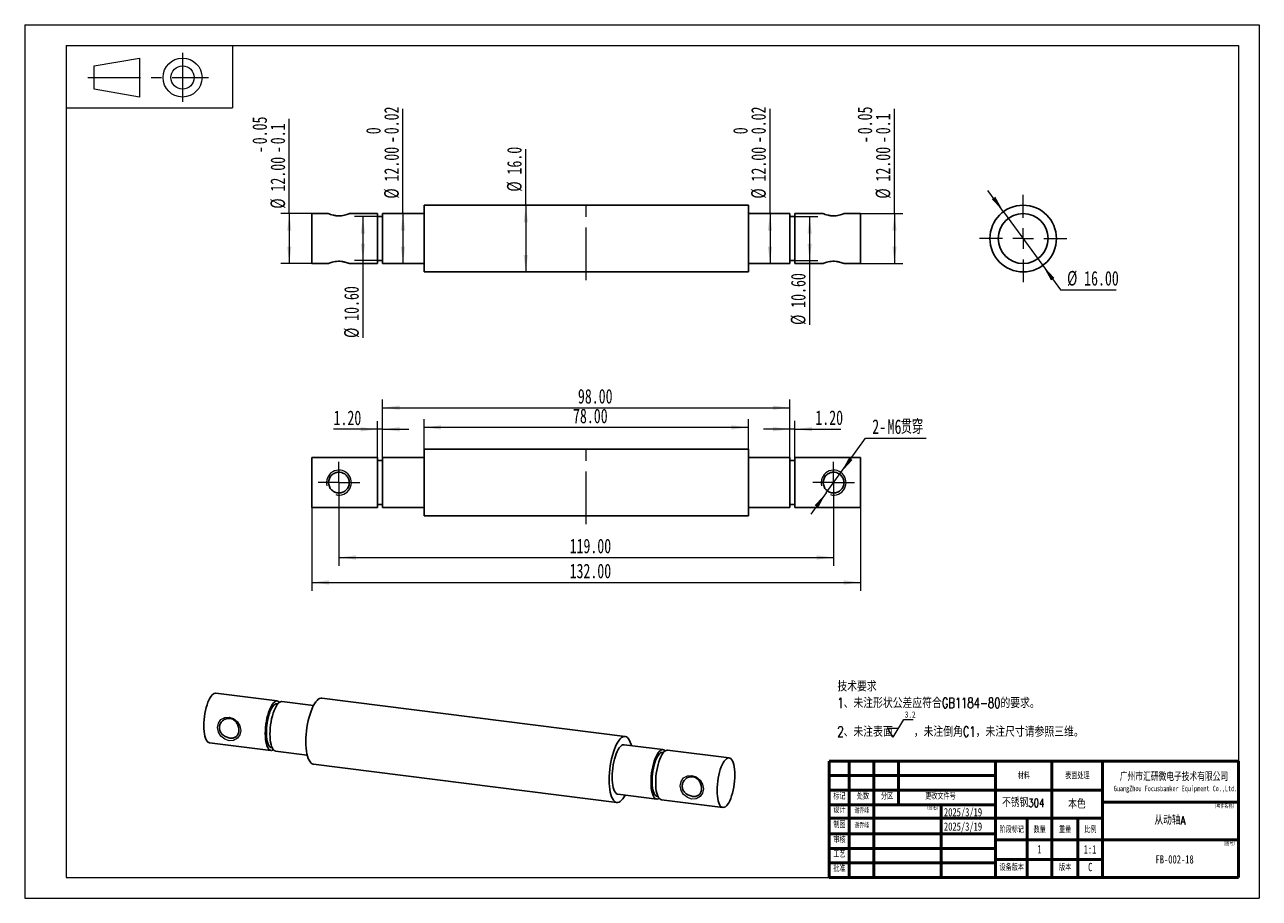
# Model space of a CAD drawing. Header units: millimetres. Extents: x 0 to 297, y 0 to 210.
import ezdxf

# ---------------------------------------------------------------- set-up
doc = ezdxf.new("R2010")
doc.units = ezdxf.units.MM
doc.linetypes.add('CENTERX2', pattern=[20.32, 12.7, -2.54, 2.54, -2.54])
doc.styles.add('SLDTEXTSTYLE0', font='TXT', dxfattribs={"width": 0.7, "bigfont": 'bigfont'})
doc.styles.add('SLDTEXTSTYLE1', font='TXT', dxfattribs={"width": 0.7})
doc.styles.add('SLDTEXTSTYLE2', font='TXT', dxfattribs={"width": 0.75, "bigfont": 'bigfont'})
doc.styles.add('SLDTEXTSTYLE3', font='TXT', dxfattribs={"width": 0.75})
doc.dimstyles.new('SLDDIMSTYLE0', dxfattribs={"dimtxt": 3.5, "dimasz": 4.08, "dimexe": 0, "dimexo": 0.0625, "dimgap": 0.875, "dimtad": 2, "dimrnd": 1e-09, "dimzin": 4, "dimdsep": 46, "dimtxsty": 'SLDTEXTSTYLE1', "dimsah": 1, "dimcen": 0.09, "dimadec": 0, "dimazin": 1, "dimtol": 1, "dimtm": 0.02, "dimtfac": 1, "dimtofl": 0, "dimtmove": 0, "dimatfit": 3, "dimfxl": 0, "dimfrac": 2, "dimtolj": 1, "dimarcsym": 0})
doc.dimstyles.new('SLDDIMSTYLE1', dxfattribs={"dimtxt": 3.5, "dimasz": 4.08, "dimexe": 0, "dimexo": 0.0625, "dimgap": 0.875, "dimtad": 2, "dimrnd": 1e-09, "dimzin": 4, "dimdsep": 46, "dimtxsty": 'SLDTEXTSTYLE1', "dimsah": 1, "dimcen": 0.09, "dimadec": 0, "dimazin": 1, "dimtfac": 1, "dimtofl": 0, "dimtmove": 0, "dimatfit": 3, "dimfxl": 0, "dimfrac": 2, "dimtolj": 1, "dimtzin": 12, "dimarcsym": 0})
doc.dimstyles.new('SLDDIMSTYLE2', dxfattribs={"dimtxt": 3.5, "dimasz": 4.08, "dimexe": 0, "dimexo": 0.0625, "dimgap": 0.875, "dimtad": 2, "dimrnd": 1e-09, "dimzin": 4, "dimdsep": 46, "dimtxsty": 'SLDTEXTSTYLE1', "dimsah": 1, "dimcen": 0.09, "dimadec": 0, "dimazin": 1, "dimtol": 1, "dimtp": -0.05, "dimtm": 0.1, "dimtfac": 1, "dimtofl": 0, "dimtmove": 0, "dimatfit": 3, "dimfxl": 0, "dimfrac": 2, "dimtolj": 1, "dimarcsym": 0})
doc.dimstyles.new('SLDDIMSTYLE3', dxfattribs={"dimtxt": 3.5, "dimasz": 4.08, "dimexe": 0, "dimexo": 0.0625, "dimgap": 0.875, "dimtad": 2, "dimdec": 1, "dimrnd": 1e-09, "dimzin": 4, "dimdsep": 46, "dimtxsty": 'SLDTEXTSTYLE1', "dimsah": 1, "dimcen": 0.09, "dimadec": 0, "dimazin": 1, "dimtfac": 1, "dimtdec": 1, "dimtofl": 0, "dimtmove": 0, "dimatfit": 3, "dimfxl": 0, "dimfrac": 2, "dimtolj": 1, "dimtzin": 12, "dimarcsym": 0})
doc.dimstyles.new('SLDDIMSTYLE4', dxfattribs={"dimtxt": 3.5, "dimasz": 4.08, "dimexe": 0, "dimexo": 0.0625, "dimgap": 0.875, "dimtad": 0, "dimtih": 1, "dimtoh": 1, "dimrnd": 1e-09, "dimzin": 12, "dimdsep": 46, "dimtxsty": 'SLDTEXTSTYLE1', "dimsah": 1, "dimcen": 0, "dimadec": 0, "dimazin": 3, "dimtfac": 1, "dimtmove": 0, "dimatfit": 3, "dimfxl": 0, "dimfrac": 2, "dimtolj": 1, "dimtzin": 12, "dimarcsym": 0})
doc.dimstyles.new('SLDDIMSTYLE5', dxfattribs={"dimtxt": 3.5, "dimasz": 4.08, "dimexe": 0, "dimexo": 0.0625, "dimgap": 0.875, "dimtad": 2, "dimrnd": 1e-09, "dimzin": 4, "dimdsep": 46, "dimtxsty": 'SLDTEXTSTYLE1', "dimsah": 1, "dimcen": 0.09, "dimadec": 0, "dimazin": 1, "dimtfac": 1, "dimtmove": 0, "dimatfit": 0, "dimfxl": 0, "dimfrac": 2, "dimtolj": 1, "dimtzin": 12, "dimarcsym": 0})
doc.dimstyles.new('SLDDIMSTYLE6', dxfattribs={"dimtxt": 3.5, "dimasz": 4.08, "dimexe": 0, "dimexo": 0.0625, "dimgap": 0.875, "dimtad": 0, "dimtih": 1, "dimtoh": 1, "dimrnd": 1e-09, "dimzin": 4, "dimdsep": 46, "dimtxsty": 'SLDTEXTSTYLE1', "dimsah": 1, "dimcen": 0, "dimadec": 0, "dimazin": 1, "dimtfac": 1, "dimtmove": 0, "dimatfit": 3, "dimfxl": 0, "dimfrac": 2, "dimtolj": 1, "dimtzin": 12, "dimarcsym": 0})

# ---------------------------------------------------------------- blocks, each defined once
blk = doc.blocks.new('SW_NOTE_0')
at = {"color": 0, "linetype": 'Continuous', "lineweight": 0}
for p, q in [((13.44, -10.29), (12.17, -8.15)), ((14.7, -8.15), (12.17, -8.15)), ((13.44, -10.29), (15.97, -6.01)), ((15.97, -6.01), (18.21, -6.01))]:
    blk.add_line(p, q, dxfattribs=at)
at = {"color": 0, "linetype": 'Continuous', "lineweight": 0, "attachment_point": 1}
for s, insert, char_height, style in [('技术要求', (0, 3.22), 2.5, 'SLDTEXTSTYLE0'), ('1、未注形状公差应符合GB1184-80的要求。', (0, -0.78), 2.5, 'SLDTEXTSTYLE0'), ('3.2', (16.24, -4.07), 1.5, 'SLDTEXTSTYLE1'), ('2、未注表面', (0, -7.68), 2.5, 'SLDTEXTSTYLE0'), ('，未注倒角C1，未注尺寸请参照三维。', (18.37, -7.68), 2.5, 'SLDTEXTSTYLE0')]:
    blk.add_mtext(s, dxfattribs=dict(at, insert=insert, char_height=char_height, style=style))
blk = doc.blocks.new('SW_NOTE_0_1')
at = {"color": 0, "linetype": 'Continuous', "lineweight": 0, "attachment_point": 2}
for s, insert, char_height, style in [('广州市汇研微电子技术有限公司', (16.21, 2.45), 1.9, 'SLDTEXTSTYLE0'), ('GuangZhou Focusbanker Equipment Co.,Ltd.', (16.58, -0.62), 1.3, 'SLDTEXTSTYLE1')]:
    blk.add_mtext(s, dxfattribs=dict(at, insert=insert, char_height=char_height, style=style))
blk = doc.blocks.new('_D')
at = {"color": 7, "linetype": 'Continuous', "lineweight": 0}
for q in [(179.28, 189.8), (179.28, 152.58)]:
    blk.add_line((179.28, 164.58), q, dxfattribs=at)
at = {"color": 7, "linetype": 'Continuous', "lineweight": 18}
for points in [[(179.28, 164.58), (178.77, 160.5), (179.79, 160.5)], [(179.28, 152.58), (179.79, 156.66), (178.77, 156.66)]]:
    blk.add_solid(points, dxfattribs=at)
at = {"color": 7, "linetype": 'Continuous', "lineweight": 18, "char_height": 3.5, "attachment_point": 1, "rotation": 90, "style": 'SLDTEXTSTYLE1'}
for s, insert in [('0.02', (174.75, 183.66)), ('0', (170.4, 183.66)), ('12.00', (174.77, 172.3)), ('-', (174.75, 181.5)), ('%%c', (174.75, 168.18))]:
    blk.add_mtext(s, dxfattribs=dict(at, insert=insert))
blk = doc.blocks.new('_D_1')
at = {"color": 7, "linetype": 'Continuous', "lineweight": 0}
for q in [(90.99, 189.8), (90.99, 152.58)]:
    blk.add_line((90.99, 164.58), q, dxfattribs=at)
at = {"color": 7, "linetype": 'Continuous', "lineweight": 18}
for points in [[(90.99, 164.58), (90.48, 160.5), (91.5, 160.5)], [(90.99, 152.58), (91.5, 156.66), (90.48, 156.66)]]:
    blk.add_solid(points, dxfattribs=at)
at = {"color": 7, "linetype": 'Continuous', "lineweight": 18, "char_height": 3.5, "attachment_point": 1, "rotation": 90, "style": 'SLDTEXTSTYLE1'}
for s, insert in [('0.02', (86.46, 183.66)), ('0', (82.11, 183.66)), ('12.00', (86.48, 172.3)), ('-', (86.46, 181.5)), ('%%c', (86.46, 168.18))]:
    blk.add_mtext(s, dxfattribs=dict(at, insert=insert))
blk = doc.blocks.new('_D_2')
at = {"color": 7, "linetype": 'Continuous', "lineweight": 0}
for p, q in [((84.88, 163.88), (79.35, 163.88)), ((81.35, 163.88), (81.35, 153.28)), ((84.88, 153.28), (79.35, 153.28)), ((81.35, 153.28), (81.35, 134.69))]:
    blk.add_line(p, q, dxfattribs=at)
at = {"color": 7, "linetype": 'Continuous', "lineweight": 18}
for points in [[(81.35, 163.88), (80.84, 159.8), (81.86, 159.8)], [(81.35, 153.28), (81.86, 157.36), (80.84, 157.36)]]:
    blk.add_solid(points, dxfattribs=at)
at = {"color": 7, "linetype": 'Continuous', "lineweight": 18, "char_height": 3.5, "attachment_point": 1, "rotation": 90, "style": 'SLDTEXTSTYLE1'}
for s, insert in [('10.60', (76.84, 138.81)), ('%%c', (76.83, 134.69))]:
    blk.add_mtext(s, dxfattribs=dict(at, insert=insert))
blk = doc.blocks.new('_D_3')
at = {"color": 7, "linetype": 'Continuous', "lineweight": 0}
for p, q in [((185.28, 163.88), (190.82, 163.88)), ((188.82, 163.88), (188.82, 153.28)), ((185.28, 153.28), (190.82, 153.28)), ((188.82, 153.28), (188.82, 137.82))]:
    blk.add_line(p, q, dxfattribs=at)
at = {"color": 7, "linetype": 'Continuous', "lineweight": 18}
for points in [[(188.82, 163.88), (188.31, 159.8), (189.33, 159.8)], [(188.82, 153.28), (189.33, 157.36), (188.31, 157.36)]]:
    blk.add_solid(points, dxfattribs=at)
at = {"color": 7, "linetype": 'Continuous', "lineweight": 18, "char_height": 3.5, "attachment_point": 1, "rotation": 90, "style": 'SLDTEXTSTYLE1'}
for s, insert in [('10.60', (184.31, 141.94)), ('%%c', (184.29, 137.82))]:
    blk.add_mtext(s, dxfattribs=dict(at, insert=insert))
blk = doc.blocks.new('_D_4')
at = {"color": 7, "linetype": 'Continuous', "lineweight": 0}
for p, q in [((209.22, 164.58), (209.22, 189.8)), ((201.08, 164.58), (211.22, 164.58)), ((209.22, 164.58), (209.22, 152.58)), ((201.08, 152.58), (211.22, 152.58))]:
    blk.add_line(p, q, dxfattribs=at)
at = {"color": 7, "linetype": 'Continuous', "lineweight": 18}
for points in [[(209.22, 164.58), (208.72, 160.5), (209.73, 160.5)], [(209.22, 152.58), (209.73, 156.66), (208.72, 156.66)]]:
    blk.add_solid(points, dxfattribs=at)
at = {"color": 7, "linetype": 'Continuous', "lineweight": 18, "char_height": 3.5, "attachment_point": 1, "rotation": 90, "style": 'SLDTEXTSTYLE1'}
for s, insert in [('0.05', (200.34, 183.66)), ('0.1', (204.7, 183.66)), ('-', (200.34, 181.5)), ('12.00', (204.71, 172.3)), ('-', (204.7, 181.5)), ('%%c', (204.7, 168.18))]:
    blk.add_mtext(s, dxfattribs=dict(at, insert=insert))
blk = doc.blocks.new('_D_5')
at = {"color": 7, "linetype": 'Continuous', "lineweight": 0}
for p, q in [((63.64, 164.58), (63.64, 187.39)), ((69.08, 164.58), (61.64, 164.58)), ((63.64, 164.58), (63.64, 152.58)), ((69.08, 152.58), (61.64, 152.58))]:
    blk.add_line(p, q, dxfattribs=at)
at = {"color": 7, "linetype": 'Continuous', "lineweight": 18}
for points in [[(63.64, 164.58), (63.13, 160.5), (64.14, 160.5)], [(63.64, 152.58), (64.14, 156.66), (63.13, 156.66)]]:
    blk.add_solid(points, dxfattribs=at)
at = {"color": 7, "linetype": 'Continuous', "lineweight": 18, "char_height": 3.5, "attachment_point": 1, "rotation": 90, "style": 'SLDTEXTSTYLE1'}
for s, insert in [('0.05', (54.75, 181.25)), ('0.1', (59.11, 181.25)), ('12.00', (59.12, 169.89)), ('-', (54.75, 179.1)), ('-', (59.11, 179.1)), ('%%c', (59.11, 165.77))]:
    blk.add_mtext(s, dxfattribs=dict(at, insert=insert))
blk = doc.blocks.new('_D_6')
at = {"color": 7, "linetype": 'Continuous', "lineweight": 0}
for q in [(120.53, 180.11), (120.53, 150.58)]:
    blk.add_line((120.53, 166.58), q, dxfattribs=at)
at = {"color": 7, "linetype": 'Continuous', "lineweight": 18}
for points in [[(120.53, 166.58), (120.02, 162.5), (121.04, 162.5)], [(120.53, 150.58), (121.04, 154.66), (120.02, 154.66)]]:
    blk.add_solid(points, dxfattribs=at)
at = {"color": 7, "linetype": 'Continuous', "lineweight": 18, "char_height": 3.5, "attachment_point": 1, "rotation": 90, "style": 'SLDTEXTSTYLE1'}
for s, insert in [('16.0', (116.02, 173.98)), ('%%c', (116.01, 169.86))]:
    blk.add_mtext(s, dxfattribs=dict(at, insert=insert))
blk = doc.blocks.new('_D_7')
at = {"color": 7, "linetype": 'Continuous', "lineweight": 0}
for p, q in [((75.58, 94.92), (75.58, 79.92)), ((194.58, 94.92), (194.58, 79.92)), ((75.58, 81.92), (194.58, 81.92))]:
    blk.add_line(p, q, dxfattribs=at)
at = {"color": 7, "linetype": 'Continuous', "lineweight": 18}
for points in [[(75.58, 81.92), (79.66, 81.41), (79.66, 82.43)], [(194.58, 81.92), (190.5, 82.43), (190.5, 81.41)]]:
    blk.add_solid(points, dxfattribs=at)
at = {"color": 7, "linetype": 'Continuous', "lineweight": 18, "insert": (131.07, 86.43), "char_height": 3.5, "attachment_point": 1, "style": 'SLDTEXTSTYLE1'}
blk.add_mtext('119.00', dxfattribs=at)
blk = doc.blocks.new('_D_8')
at = {"color": 7, "linetype": 'Continuous', "lineweight": 0}
for p, q in [((69.08, 93.92), (69.08, 73.92)), ((201.08, 93.92), (201.08, 73.92)), ((69.08, 75.92), (201.08, 75.92))]:
    blk.add_line(p, q, dxfattribs=at)
at = {"color": 7, "linetype": 'Continuous', "lineweight": 18}
for points in [[(69.08, 75.92), (73.16, 75.41), (73.16, 76.43)], [(201.08, 75.92), (197, 76.43), (197, 75.41)]]:
    blk.add_solid(points, dxfattribs=at)
at = {"color": 7, "linetype": 'Continuous', "lineweight": 18, "insert": (131.07, 80.43), "char_height": 3.5, "attachment_point": 1, "style": 'SLDTEXTSTYLE1'}
blk.add_mtext('132.00', dxfattribs=at)
blk = doc.blocks.new('_D_9')
at = {"color": 7, "linetype": 'Continuous', "lineweight": 0}
for p, q in [((196.34, 102.35), (202.29, 110.61)), ((202.29, 110.61), (216.85, 110.61)), ((192.83, 97.49), (196.34, 102.35)), ((192.83, 97.49), (189.12, 92.33))]:
    blk.add_line(p, q, dxfattribs=at)
at = {"color": 7, "linetype": 'Continuous', "lineweight": 18}
for points in [[(196.34, 102.35), (199.14, 105.37), (198.31, 105.96)], [(192.83, 97.49), (190.03, 94.47), (190.86, 93.88)]]:
    blk.add_solid(points, dxfattribs=at)
at = {"color": 7, "linetype": 'Continuous', "lineweight": 18, "char_height": 3.5, "attachment_point": 1}
for s, insert, style in [('2-', (203.87, 115.12), 'SLDTEXTSTYLE1'), ('M6', (207.57, 115.12), 'SLDTEXTSTYLE1'), ('贯穿', (210.73, 115.12), 'SLDTEXTSTYLE0')]:
    blk.add_mtext(s, dxfattribs=dict(at, insert=insert, style=style))
blk = doc.blocks.new('_D_10')
at = {"color": 7, "linetype": 'Continuous', "lineweight": 0}
for p, q in [((96.08, 107.92), (96.08, 115.19)), ((174.08, 113.19), (96.08, 113.19)), ((174.08, 107.92), (174.08, 115.19))]:
    blk.add_line(p, q, dxfattribs=at)
at = {"color": 7, "linetype": 'Continuous', "lineweight": 18}
for points in [[(96.08, 113.19), (100.16, 112.68), (100.16, 113.69)], [(174.08, 113.19), (170, 113.69), (170, 112.68)]]:
    blk.add_solid(points, dxfattribs=at)
at = {"color": 7, "linetype": 'Continuous', "lineweight": 18, "insert": (131.89, 117.7), "char_height": 3.5, "attachment_point": 1, "style": 'SLDTEXTSTYLE1'}
blk.add_mtext('78.00', dxfattribs=at)
blk = doc.blocks.new('_D_11')
at = {"color": 7, "linetype": 'Continuous', "lineweight": 0}
for p, q in [((86.08, 105.92), (86.08, 119.92)), ((184.08, 105.22), (184.08, 119.92)), ((86.08, 117.92), (184.08, 117.92))]:
    blk.add_line(p, q, dxfattribs=at)
at = {"color": 7, "linetype": 'Continuous', "lineweight": 18}
for points in [[(86.08, 117.92), (90.16, 117.41), (90.16, 118.43)], [(184.08, 117.92), (180, 118.43), (180, 117.41)]]:
    blk.add_solid(points, dxfattribs=at)
at = {"color": 7, "linetype": 'Continuous', "lineweight": 18, "insert": (133.07, 122.43), "char_height": 3.5, "attachment_point": 1, "style": 'SLDTEXTSTYLE1'}
blk.add_mtext('98.00', dxfattribs=at)
blk = doc.blocks.new('_D_12')
at = {"color": 7, "linetype": 'Continuous', "lineweight": 0}
for p, q in [((84.88, 105.22), (84.88, 114.73)), ((86.08, 105.22), (86.08, 114.73)), ((84.88, 112.73), (74.29, 112.73)), ((86.08, 112.73), (84.88, 112.73)), ((86.08, 112.73), (92.43, 112.73))]:
    blk.add_line(p, q, dxfattribs=at)
at = {"color": 7, "linetype": 'Continuous', "lineweight": 18}
for points in [[(84.88, 112.73), (80.8, 113.24), (80.8, 112.23)], [(86.08, 112.73), (90.16, 112.23), (90.16, 113.24)]]:
    blk.add_solid(points, dxfattribs=at)
at = {"color": 7, "linetype": 'Continuous', "lineweight": 18, "insert": (74.29, 117.25), "char_height": 3.5, "attachment_point": 1, "style": 'SLDTEXTSTYLE1'}
blk.add_mtext('1.20', dxfattribs=at)
blk = doc.blocks.new('_D_13')
at = {"color": 7, "linetype": 'Continuous', "lineweight": 0}
for p, q in [((184.08, 105.22), (184.08, 114.77)), ((185.28, 105.22), (185.28, 114.77)), ((184.08, 112.77), (177.73, 112.77)), ((185.28, 112.77), (184.08, 112.77)), ((185.28, 112.77), (196.33, 112.77))]:
    blk.add_line(p, q, dxfattribs=at)
at = {"color": 7, "linetype": 'Continuous', "lineweight": 18}
for points in [[(184.08, 112.77), (180, 113.28), (180, 112.26)], [(185.28, 112.77), (189.36, 112.26), (189.36, 113.28)]]:
    blk.add_solid(points, dxfattribs=at)
at = {"color": 7, "linetype": 'Continuous', "lineweight": 18, "insert": (190.19, 117.28), "char_height": 3.5, "attachment_point": 1, "style": 'SLDTEXTSTYLE1'}
blk.add_mtext('1.20', dxfattribs=at)
blk = doc.blocks.new('SW_CENTERMARKSYMBOL_0')
at = {"color": 0, "linetype": 'Continuous', "lineweight": 18}
for p, q in [((0, 2.5), (0, 5)), ((-2.5, 0), (-5, 0)), ((0, 0), (-2.5, 0)), ((0, 0), (0, 2.5)), ((0, 0), (0, -2.5)), ((0, 0), (2.5, 0)), ((2.5, 0), (5, 0)), ((0, -2.5), (0, -5))]:
    blk.add_line(p, q, dxfattribs=at)
blk = doc.blocks.new('SW_CENTERMARKSYMBOL_1')
at = {"color": 0, "linetype": 'Continuous', "lineweight": 18}
for p, q in [((0, 2.5), (0, 5)), ((-2.5, 0), (-5, 0)), ((0, 0), (-2.5, 0)), ((0, 0), (0, 2.5)), ((0, 0), (0, -2.5)), ((0, 0), (2.5, 0)), ((2.5, 0), (5, 0)), ((0, -2.5), (0, -5))]:
    blk.add_line(p, q, dxfattribs=at)
blk = doc.blocks.new('_D_14')
at = {"color": 7, "linetype": 'Continuous', "lineweight": 0}
for p, q in [((235.46, 165.05), (231.72, 170.18)), ((235.46, 165.05), (244.89, 152.12)), ((244.89, 152.12), (249.15, 146.28)), ((249.15, 146.28), (262.52, 146.28))]:
    blk.add_line(p, q, dxfattribs=at)
at = {"color": 7, "linetype": 'Continuous', "lineweight": 18}
for points in [[(235.46, 165.05), (233.47, 168.65), (232.65, 168.05)], [(244.89, 152.12), (246.88, 148.52), (247.7, 149.12)]]:
    blk.add_solid(points, dxfattribs=at)
at = {"color": 7, "linetype": 'Continuous', "lineweight": 18, "char_height": 3.5, "attachment_point": 1, "style": 'SLDTEXTSTYLE1'}
for s, insert in [('%%c', (250.74, 150.8)), ('16.00', (254.85, 150.79))]:
    blk.add_mtext(s, dxfattribs=dict(at, insert=insert))
blk = doc.blocks.new('SW_CENTERMARKSYMBOL_2')
at = {"color": 0, "linetype": 'Continuous', "lineweight": 18}
for p, q in [((0, 5), (0, 10.5)), ((-5, 0), (-10.5, 0)), ((0, 0), (-2.5, 0)), ((0, 0), (0, 2.5)), ((0, 0), (0, -2.5)), ((0, 0), (2.5, 0)), ((5, 0), (10.5, 0)), ((0, -5), (0, -10.5))]:
    blk.add_line(p, q, dxfattribs=at)

msp = doc.modelspace()

# ---------------------------------------------------------------- linework, layer by layer
at = {"color": 7, "linetype": 'Continuous', "lineweight": 18}
for p, q in [((-0.013, 209.994), (296.987, 209.994)), ((-0.013, 209.994), (-0.013, -0.006)), ((296.987, 209.994), (296.987, -0.006)), ((9.987, 204.994), (291.987, 204.994)), ((9.987, 204.994), (9.987, 4.994)), ((9.987, 204.994), (49.987, 204.994)), ((9.987, 204.994), (9.987, 189.994)), ((49.987, 204.994), (49.987, 189.994)), ((291.987, 204.994), (291.987, 4.994)), ((16.702, 200.085), (27.637, 201.987)), ((27.637, 201.987), (27.637, 192.614)), ((16.702, 194.516), (16.702, 200.085)), ((27.637, 192.614), (16.702, 194.516)), ((9.987, 189.994), (49.987, 189.994)), ((9.987, 4.994), (291.987, 4.994)), ((-0.013, -0.006), (296.987, -0.006))]:
    msp.add_line(p, q, dxfattribs=at)
at = {"color": 7, "linetype": 'CENTERX2', "lineweight": 18}
for p, q in [((37.96, 203.209), (37.96, 191.46)), ((15.14, 197.3), (44.208, 197.3)), ((135.084, 148.584), (135.084, 168.584)), ((135.084, 89.92), (135.084, 109.92))]:
    msp.add_line(p, q, dxfattribs=at)
at = {"color": 7, "linetype": 'Continuous', "lineweight": 25}
for p, q in [((174.084, 166.584), (96.084, 166.584)), ((96.084, 166.584), (96.084, 150.584)), ((174.084, 166.584), (174.084, 150.584)), ((73.084, 164.584), (69.084, 164.584)), ((69.084, 164.584), (69.084, 152.584)), ((84.884, 164.584), (78.051, 164.584)), ((84.884, 164.584), (84.884, 152.584)), ((86.084, 163.884), (84.884, 163.884)), ((96.084, 164.584), (86.084, 164.584)), ((86.084, 164.584), (86.084, 152.584)), ((184.084, 164.584), (174.084, 164.584)), ((184.084, 164.584), (184.084, 152.584)), ((185.284, 163.884), (184.084, 163.884)), ((192.084, 164.584), (185.284, 164.584)), ((185.284, 164.584), (185.284, 152.584)), ((201.084, 164.584), (197.051, 164.584)), ((201.084, 164.584), (201.084, 152.584)), ((69.084, 152.584), (73.117, 152.584)), ((78.084, 152.584), (84.884, 152.584)), ((84.884, 153.284), (86.084, 153.284)), ((86.084, 152.584), (96.084, 152.584)), ((174.084, 152.584), (184.084, 152.584)), ((184.084, 153.284), (185.284, 153.284)), ((185.284, 152.584), (192.117, 152.584)), ((197.084, 152.584), (201.084, 152.584)), ((96.084, 150.584), (174.084, 150.584)), ((174.084, 107.92), (96.084, 107.92)), ((96.084, 107.92), (96.084, 99.92)), ((174.084, 107.92), (174.084, 99.92)), ((84.884, 105.92), (69.084, 105.92)), ((69.084, 105.92), (69.084, 99.92)), ((84.884, 105.92), (84.884, 99.92)), ((86.084, 105.22), (84.884, 105.22)), ((96.084, 105.92), (86.084, 105.92)), ((86.084, 105.92), (86.084, 99.92)), ((184.084, 105.92), (174.084, 105.92)), ((184.084, 105.92), (184.084, 99.92)), ((185.284, 105.22), (184.084, 105.22)), ((201.084, 105.92), (185.284, 105.92)), ((185.284, 105.92), (185.284, 99.92)), ((201.084, 105.92), (201.084, 99.92)), ((69.084, 99.92), (69.084, 93.92)), ((84.884, 99.92), (84.884, 93.92)), ((86.084, 99.92), (86.084, 93.92)), ((96.084, 99.92), (96.084, 91.92)), ((174.084, 99.92), (174.084, 91.92)), ((184.084, 99.92), (184.084, 93.92)), ((185.284, 99.92), (185.284, 93.92)), ((201.084, 99.92), (201.084, 93.92)), ((69.084, 93.92), (84.884, 93.92)), ((84.884, 94.62), (86.084, 94.62)), ((86.084, 93.92), (96.084, 93.92)), ((174.084, 93.92), (184.084, 93.92)), ((184.084, 94.62), (185.284, 94.62)), ((185.284, 93.92), (201.084, 93.92)), ((96.084, 91.92), (174.084, 91.92)), ((60.737, 47.43), (45.958, 49.292)), ((144.426, 38.902), (71.464, 48.094)), ((60.842, 46.711), (60.65, 46.735)), ((69.464, 46.33), (61.86, 47.288)), ((44.458, 37.386), (59.237, 35.524)), ((59.325, 36.218), (59.517, 36.194)), ((153.531, 35.739), (144.176, 36.917)), ((60.36, 35.382), (67.964, 34.424)), ((153.635, 35.02), (153.443, 35.044)), ((169.433, 33.735), (154.653, 35.597)), ((69.464, 32.22), (142.426, 23.027)), ((142.676, 25.012), (152.031, 23.833)), ((152.118, 24.528), (152.31, 24.503)), ((153.153, 23.692), (167.933, 21.83))]:
    msp.add_line(p, q, dxfattribs=at)
at = {"color": 7, "linetype": 'Continuous', "lineweight": 50}
for p, q in [((193.542, 32.994), (291.987, 32.994)), ((193.542, 32.994), (193.542, 4.994)), ((198.334, 32.994), (198.334, 19.266)), ((204.271, 22.494), (204.271, 32.994)), ((210.199, 22.494), (210.199, 32.994)), ((233.542, 32.994), (233.542, 4.994)), ((247.07, 32.994), (247.07, 19.266)), ((259.243, 32.77), (259.243, 19.266)), ((291.987, 32.994), (291.987, 4.994)), ((193.542, 29.494), (233.542, 29.494)), ((193.542, 29.494), (198.542, 29.494)), ((193.542, 26.018), (233.542, 26.018)), ((193.542, 26.018), (198.542, 26.018)), ((259.243, 26.018), (233.542, 26.018)), ((193.542, 22.494), (233.542, 22.494)), ((193.542, 22.494), (198.334, 22.494)), ((198.334, 22.494), (198.334, 19.266)), ((204.271, 19.266), (204.271, 22.494)), ((220.453, 22.494), (220.453, 4.994)), ((259.243, 23.077), (291.987, 23.077)), ((193.542, 19.266), (198.334, 19.266)), ((193.542, 19.266), (198.334, 19.266)), ((198.334, 19.266), (204.271, 19.266)), ((198.334, 19.266), (198.334, 15.494)), ((198.334, 19.266), (204.271, 19.266)), ((198.334, 19.266), (198.334, 15.494)), ((204.271, 19.266), (204.271, 15.494)), ((204.271, 19.266), (213.966, 19.266)), ((204.271, 19.266), (213.966, 19.266)), ((219.542, 19.266), (213.966, 19.266)), ((225.542, 19.266), (219.542, 19.266)), ((234.897, 19.266), (225.542, 19.266)), ((259.243, 19.266), (234.897, 19.266)), ((241.162, 19.266), (241.162, 4.994)), ((247.07, 19.266), (247.07, 4.994)), ((253.334, 19.266), (253.334, 4.994)), ((259.243, 14.022), (259.243, 19.266)), ((193.542, 15.494), (198.334, 15.494)), ((198.334, 15.494), (193.542, 15.494)), ((198.334, 15.494), (198.334, 11.994)), ((198.334, 15.494), (204.271, 15.494)), ((204.271, 15.494), (198.334, 15.494)), ((198.334, 15.494), (198.334, 11.994)), ((204.271, 15.494), (204.271, 11.994)), ((213.966, 15.494), (204.271, 15.494)), ((219.542, 15.494), (213.966, 15.494)), ((225.542, 15.494), (219.542, 15.494)), ((233.542, 15.494), (225.542, 15.494)), ((198.334, 11.994), (193.542, 11.994)), ((193.542, 11.994), (198.334, 11.994)), ((198.334, 11.994), (198.334, 8.494)), ((204.271, 11.994), (198.334, 11.994)), ((198.334, 11.994), (204.271, 11.994)), ((198.334, 11.994), (198.334, 8.494)), ((204.271, 11.994), (204.271, 8.494)), ((213.966, 11.994), (204.271, 11.994)), ((219.542, 11.994), (213.966, 11.994)), ((225.542, 11.994), (219.542, 11.994)), ((233.542, 11.994), (225.542, 11.994)), ((259.243, 14.022), (233.542, 14.022)), ((259.243, 14.022), (291.987, 14.022)), ((259.243, 14.022), (259.243, 9.295)), ((259.243, 9.295), (233.542, 9.295)), ((259.243, 4.994), (259.243, 9.295)), ((193.542, 8.494), (198.334, 8.494)), ((198.334, 8.494), (193.542, 8.494)), ((198.334, 8.494), (198.334, 4.994)), ((198.334, 8.494), (204.271, 8.494)), ((198.334, 8.494), (204.271, 8.494)), ((198.334, 8.494), (198.334, 4.994)), ((204.271, 8.494), (204.271, 4.994)), ((213.966, 8.494), (204.271, 8.494)), ((219.542, 8.494), (213.966, 8.494)), ((225.542, 8.494), (219.542, 8.494)), ((233.542, 8.494), (225.542, 8.494)), ((193.542, 4.994), (291.987, 4.994))]:
    msp.add_line(p, q, dxfattribs=at)
at = {"color": 7, "linetype": 'Continuous', "lineweight": 25, "flags": 128}
for points in [[(45.958, 49.292), (45.863, 49.297), (45.605, 49.246), (45.341, 49.102), (45.075, 48.867), (44.81, 48.545), (44.552, 48.141), (44.305, 47.661), (44.071, 47.113), (43.856, 46.505), (43.661, 45.847), (43.492, 45.15), (43.349, 44.425), (43.236, 43.682), (43.153, 42.934), (43.103, 42.192), (43.087, 41.468), (43.103, 40.774), (43.153, 40.12), (43.236, 39.517), (43.349, 38.974), (43.492, 38.5), (43.661, 38.103), (43.856, 37.788), (44.071, 37.56), (44.305, 37.424), (44.458, 37.386)], [(71.464, 48.094), (71.221, 48.092), (70.922, 48.003), (70.617, 47.823), (70.311, 47.553), (70.006, 47.196), (69.707, 46.757), (69.417, 46.24), (69.139, 45.652), (68.877, 45), (68.633, 44.291), (68.411, 43.533), (68.212, 42.736), (68.041, 41.908), (67.897, 41.06), (67.784, 40.201), (67.702, 39.342), (67.652, 38.493), (67.636, 37.662), (67.652, 36.862), (67.702, 36.099), (67.784, 35.385), (67.897, 34.726), (68.041, 34.131), (68.212, 33.607), (68.411, 33.159), (68.633, 32.793), (68.877, 32.514), (69.139, 32.325), (69.417, 32.227), (69.464, 32.22)], [(61.268, 47.116), (61.124, 47.255), (60.891, 47.392), (60.643, 47.435), (60.385, 47.384), (60.121, 47.24), (59.854, 47.005), (59.59, 46.683), (59.332, 46.279), (59.084, 45.799), (58.851, 45.251), (58.635, 44.643), (58.441, 43.985), (58.271, 43.288), (58.128, 42.563), (58.015, 41.82), (57.933, 41.072), (57.883, 40.33), (57.866, 39.606), (57.883, 38.912), (57.933, 38.258), (58.015, 37.655), (58.128, 37.112), (58.271, 36.638), (58.441, 36.241), (58.635, 35.926), (58.851, 35.698), (59.084, 35.562), (59.332, 35.519), (59.59, 35.57), (59.829, 35.696)], [(60.65, 46.735), (60.422, 46.721), (60.175, 46.614), (59.925, 46.416), (59.676, 46.129), (59.432, 45.76), (59.199, 45.314), (58.979, 44.799), (58.778, 44.226), (58.598, 43.603), (58.443, 42.942), (58.315, 42.255), (58.217, 41.555), (58.151, 40.853), (58.118, 40.162), (58.118, 39.494), (58.151, 38.862), (58.217, 38.277), (58.315, 37.748), (58.443, 37.286), (58.598, 36.899), (58.778, 36.594), (58.979, 36.376), (59.199, 36.249), (59.325, 36.218)], [(61.86, 47.288), (61.765, 47.293), (61.507, 47.243), (61.243, 47.099), (60.977, 46.864), (60.712, 46.541), (60.454, 46.137), (60.207, 45.657), (59.973, 45.109), (59.758, 44.502), (59.564, 43.844), (59.394, 43.147), (59.251, 42.421), (59.138, 41.678), (59.055, 40.93), (59.005, 40.188), (58.989, 39.465), (59.005, 38.77), (59.055, 38.116), (59.138, 37.513), (59.251, 36.971), (59.394, 36.497), (59.564, 36.099), (59.758, 35.784), (59.973, 35.557), (60.207, 35.42), (60.36, 35.382)], [(145.926, 36.697), (145.85, 36.99), (145.678, 37.515), (145.48, 37.962), (145.257, 38.328), (145.014, 38.607), (144.751, 38.797), (144.473, 38.895), (144.183, 38.899), (143.884, 38.811), (143.58, 38.631), (143.273, 38.361), (142.969, 38.004), (142.67, 37.565), (142.379, 37.048), (142.102, 36.46), (141.839, 35.807), (141.595, 35.098), (141.373, 34.34), (141.175, 33.543), (141.003, 32.716), (140.859, 31.868), (140.746, 31.009), (140.664, 30.15), (140.615, 29.3), (140.598, 28.47), (140.615, 27.669), (140.664, 26.907), (140.746, 26.192), (140.859, 25.534), (141.003, 24.939), (141.175, 24.414), (141.373, 23.967), (141.595, 23.601), (141.839, 23.322), (142.102, 23.132), (142.379, 23.034), (142.67, 23.03), (142.969, 23.118), (143.273, 23.298), (143.58, 23.568), (143.884, 23.925), (144.183, 24.364), (144.426, 24.791)], [(144.176, 36.917), (144.082, 36.923), (143.824, 36.872), (143.56, 36.728), (143.293, 36.493), (143.029, 36.171), (142.771, 35.766), (142.523, 35.286), (142.29, 34.738), (142.074, 34.131), (141.88, 33.473), (141.71, 32.776), (141.567, 32.05), (141.454, 31.307), (141.372, 30.559), (141.322, 29.817), (141.305, 29.094), (141.322, 28.399), (141.372, 27.746), (141.454, 27.143), (141.567, 26.6), (141.71, 26.126), (141.88, 25.728), (142.074, 25.413), (142.29, 25.186), (142.523, 25.049), (142.676, 25.012)], [(154.061, 35.425), (153.917, 35.565), (153.684, 35.701), (153.436, 35.744), (153.178, 35.693), (152.914, 35.549), (152.647, 35.314), (152.383, 34.992), (152.125, 34.588), (151.877, 34.108), (151.644, 33.56), (151.428, 32.952), (151.234, 32.295), (151.064, 31.597), (150.922, 30.872), (150.808, 30.129), (150.726, 29.381), (150.676, 28.639), (150.659, 27.915), (150.676, 27.221), (150.726, 26.567), (150.808, 25.964), (150.922, 25.421), (151.064, 24.947), (151.234, 24.55), (151.428, 24.235), (151.644, 24.007), (151.877, 23.871), (152.125, 23.828), (152.383, 23.879), (152.622, 24.005)], [(153.443, 35.044), (153.215, 35.03), (152.968, 34.923), (152.718, 34.725), (152.469, 34.438), (152.225, 34.069), (151.992, 33.623), (151.772, 33.109), (151.571, 32.535), (151.391, 31.912), (151.236, 31.251), (151.108, 30.565), (151.01, 29.864), (150.944, 29.162), (150.911, 28.471), (150.911, 27.803), (150.944, 27.171), (151.01, 26.586), (151.108, 26.057), (151.236, 25.596), (151.391, 25.208), (151.571, 24.903), (151.772, 24.685), (151.992, 24.558), (152.118, 24.528)], [(154.653, 35.597), (154.559, 35.603), (154.301, 35.552), (154.036, 35.408), (153.77, 35.173), (153.506, 34.851), (153.247, 34.446), (153, 33.966), (152.766, 33.418), (152.551, 32.811), (152.357, 32.153), (152.187, 31.456), (152.044, 30.73), (151.931, 29.987), (151.848, 29.239), (151.798, 28.497), (151.782, 27.774), (151.798, 27.079), (151.848, 26.426), (151.931, 25.823), (152.044, 25.28), (152.187, 24.806), (152.357, 24.408), (152.551, 24.093), (152.766, 23.866), (153, 23.729), (153.153, 23.692)], [(170.804, 29.653), (170.787, 30.348), (170.737, 31.001), (170.655, 31.604), (170.541, 32.147), (170.399, 32.621), (170.229, 33.019), (170.035, 33.334), (169.819, 33.561), (169.586, 33.697), (169.338, 33.741), (169.08, 33.69), (168.816, 33.546), (168.549, 33.311), (168.285, 32.989), (168.027, 32.584), (167.779, 32.104), (167.546, 31.556), (167.33, 30.949), (167.136, 30.291), (166.966, 29.594), (166.824, 28.868), (166.71, 28.125), (166.628, 27.377), (166.578, 26.635), (166.561, 25.912), (166.578, 25.217), (166.628, 24.564), (166.71, 23.961), (166.824, 23.418), (166.966, 22.944), (167.136, 22.546), (167.33, 22.231), (167.546, 22.004), (167.779, 21.867), (168.027, 21.824), (168.285, 21.875), (168.549, 22.019), (168.816, 22.254), (169.08, 22.576), (169.338, 22.981), (169.586, 23.461), (169.819, 24.009), (170.035, 24.616), (170.229, 25.274), (170.399, 25.971), (170.541, 26.697), (170.655, 27.439), (170.737, 28.188), (170.787, 28.93), (170.804, 29.653)]]:
    msp.add_lwpolyline(points, dxfattribs=at)
at = {"color": 7, "linetype": 'Continuous', "lineweight": 18, "flags": 128}
for points in [[(49.167, 37.874), (48.093, 38.224), (47.182, 38.952), (46.574, 39.946), (46.361, 41.056), (46.574, 42.111), (47.182, 42.952), (48.093, 43.45), (49.167, 43.53), (50.241, 43.18), (51.151, 42.452), (51.759, 41.458), (51.973, 40.348), (51.759, 39.293), (51.151, 38.452), (50.241, 37.954), (49.167, 37.874)], [(160.481, 23.849), (159.407, 24.2), (158.497, 24.928), (157.888, 25.922), (157.675, 27.031), (157.888, 28.087), (158.497, 28.928), (159.407, 29.426), (160.481, 29.506), (161.555, 29.155), (162.465, 28.428), (163.074, 27.433), (163.287, 26.324), (163.074, 25.269), (162.465, 24.428), (161.555, 23.929), (160.481, 23.849)]]:
    msp.add_lwpolyline(points, dxfattribs=at)
at = {"color": 7, "linetype": 'Continuous', "lineweight": 18}
for radius in [4.686, 2.785]:
    msp.add_circle((37.96, 197.3), radius, dxfattribs=at)
at = {"color": 7, "linetype": 'Continuous', "lineweight": 25}
for radius in [8, 6]:
    msp.add_circle((240.177, 158.584), radius, dxfattribs=at)
at = {"color": 7, "linetype": 'Continuous', "lineweight": 18}
for centre in [(75.584, 99.92), (194.584, 99.92)]:
    msp.add_arc(centre, 3, 255, 195, dxfattribs=at)
at = {"color": 7, "linetype": 'Continuous', "lineweight": 25}
for points, knots in [([(73.084, 164.584), (73.109, 164.574), (73.16, 164.552), (73.552, 164.399), (74.145, 164.212), (74.921, 164.057), (75.763, 164.021), (76.548, 164.108), (77.236, 164.273), (77.767, 164.454), (78.066, 164.577), (78.055, 164.572), (78.051, 164.571)], [0, 0, 0, 0, 0.1013275, 0.2024781, 0.3082817, 0.4192109, 0.5247147, 0.622191, 0.7218098, 0.8298386, 0.9402681, 1, 1, 1, 1]), ([(192.084, 164.584), (192.109, 164.574), (192.16, 164.552), (192.552, 164.399), (193.145, 164.212), (193.921, 164.057), (194.763, 164.021), (195.548, 164.108), (196.236, 164.273), (196.767, 164.454), (197.066, 164.577), (197.055, 164.572), (197.051, 164.571)], [0, 0, 0, 0, 0.1013275, 0.2024781, 0.3082817, 0.4192109, 0.5247147, 0.622191, 0.7218098, 0.8298386, 0.9402681, 1, 1, 1, 1]), ([(78.084, 152.584), (78.059, 152.595), (78.008, 152.617), (77.616, 152.77), (77.023, 152.957), (76.247, 153.111), (75.404, 153.148), (74.619, 153.061), (73.932, 152.895), (73.401, 152.714), (73.102, 152.592), (73.113, 152.596), (73.117, 152.598)], [0, 0, 0, 0, 0.1013275, 0.2024781, 0.3082817, 0.4192109, 0.5247147, 0.622191, 0.7218098, 0.8298386, 0.9402681, 1, 1, 1, 1]), ([(197.084, 152.584), (197.059, 152.595), (197.008, 152.617), (196.616, 152.77), (196.023, 152.957), (195.247, 153.111), (194.404, 153.148), (193.619, 153.061), (192.932, 152.895), (192.401, 152.714), (192.102, 152.592), (192.113, 152.596), (192.117, 152.598)], [0, 0, 0, 0, 0.1013275, 0.2024781, 0.3082817, 0.4192109, 0.5247147, 0.622191, 0.7218098, 0.8298386, 0.9402681, 1, 1, 1, 1]), ([(73.084, 99.92), (73.084, 99.753), (73.1, 99.589), (73.165, 99.267), (73.214, 99.107), (73.34, 98.805), (73.417, 98.662), (73.599, 98.392), (73.703, 98.265), (74.045, 97.924), (74.32, 97.739), (74.769, 97.551), (74.929, 97.502), (75.252, 97.437), (75.415, 97.42), (75.746, 97.42), (75.914, 97.436), (76.236, 97.501), (76.393, 97.549), (76.697, 97.676), (76.84, 97.753), (77.109, 97.933), (77.236, 98.037), (77.465, 98.265), (77.567, 98.39), (77.749, 98.66), (77.827, 98.805), (77.953, 99.105), (78.001, 99.261), (78.067, 99.587), (78.084, 99.752), (78.084, 100.082), (78.068, 100.249), (78.003, 100.573), (77.955, 100.729), (77.829, 101.032), (77.75, 101.178), (77.57, 101.447), (77.467, 101.573), (77.237, 101.803), (77.112, 101.905), (76.844, 102.085), (76.698, 102.164), (76.397, 102.29), (76.241, 102.338), (75.919, 102.403), (75.751, 102.42), (75.256, 102.42), (74.924, 102.353), (74.472, 102.165), (74.327, 102.087), (74.057, 101.906), (73.933, 101.804), (73.703, 101.575), (73.599, 101.448), (73.419, 101.18), (73.341, 101.037), (73.214, 100.732), (73.166, 100.575), (73.101, 100.254), (73.084, 100.087), (73.084, 99.92)], [0, 0, 0, 0, 0.03125, 0.03125, 0.0625, 0.0625, 0.09375, 0.09375, 0.125, 0.125, 0.1875, 0.1875, 0.21875, 0.21875, 0.25, 0.25, 0.28125, 0.28125, 0.3125, 0.3125, 0.34375, 0.34375, 0.375, 0.375, 0.40625, 0.40625, 0.4375, 0.4375, 0.46875, 0.46875, 0.5, 0.5, 0.53125, 0.53125, 0.5625, 0.5625, 0.59375, 0.59375, 0.625, 0.625, 0.65625, 0.65625, 0.6875, 0.6875, 0.71875, 0.71875, 0.75, 0.75, 0.8125, 0.8125, 0.84375, 0.84375, 0.875, 0.875, 0.90625, 0.90625, 0.9375, 0.9375, 0.96875, 0.96875, 1, 1, 1, 1]), ([(192.084, 99.92), (192.084, 99.753), (192.1, 99.589), (192.165, 99.267), (192.214, 99.107), (192.34, 98.805), (192.417, 98.662), (192.599, 98.392), (192.703, 98.265), (193.045, 97.924), (193.32, 97.739), (193.769, 97.551), (193.929, 97.502), (194.252, 97.437), (194.415, 97.42), (194.746, 97.42), (194.914, 97.436), (195.236, 97.501), (195.393, 97.549), (195.697, 97.676), (195.84, 97.753), (196.109, 97.933), (196.236, 98.037), (196.465, 98.265), (196.567, 98.39), (196.749, 98.66), (196.827, 98.805), (196.953, 99.105), (197.001, 99.261), (197.067, 99.587), (197.084, 99.752), (197.084, 100.082), (197.068, 100.249), (197.003, 100.573), (196.955, 100.729), (196.829, 101.032), (196.75, 101.178), (196.57, 101.447), (196.467, 101.573), (196.237, 101.803), (196.112, 101.905), (195.844, 102.085), (195.698, 102.164), (195.397, 102.29), (195.241, 102.338), (194.919, 102.403), (194.751, 102.42), (194.256, 102.42), (193.924, 102.353), (193.472, 102.165), (193.327, 102.087), (193.057, 101.906), (192.933, 101.804), (192.703, 101.575), (192.599, 101.448), (192.419, 101.18), (192.341, 101.037), (192.214, 100.732), (192.166, 100.575), (192.101, 100.254), (192.084, 100.087), (192.084, 99.92)], [0, 0, 0, 0, 0.03125, 0.03125, 0.0625, 0.0625, 0.09375, 0.09375, 0.125, 0.125, 0.1875, 0.1875, 0.21875, 0.21875, 0.25, 0.25, 0.28125, 0.28125, 0.3125, 0.3125, 0.34375, 0.34375, 0.375, 0.375, 0.40625, 0.40625, 0.4375, 0.4375, 0.46875, 0.46875, 0.5, 0.5, 0.53125, 0.53125, 0.5625, 0.5625, 0.59375, 0.59375, 0.625, 0.625, 0.65625, 0.65625, 0.6875, 0.6875, 0.71875, 0.71875, 0.75, 0.75, 0.8125, 0.8125, 0.84375, 0.84375, 0.875, 0.875, 0.90625, 0.90625, 0.9375, 0.9375, 0.96875, 0.96875, 1, 1, 1, 1]), ([(51.505, 40.407), (51.505, 40.565), (51.492, 40.724), (51.441, 41.043), (51.402, 41.206), (51.302, 41.521), (51.24, 41.674), (51.093, 41.97), (51.008, 42.112), (50.726, 42.508), (50.494, 42.737), (50.101, 42.992), (49.96, 43.063), (49.667, 43.172), (49.517, 43.209), (49.208, 43.248), (49.049, 43.25), (48.737, 43.218), (48.582, 43.185), (48.279, 43.085), (48.134, 43.02), (47.859, 42.861), (47.728, 42.766), (47.489, 42.556), (47.381, 42.44), (47.188, 42.187), (47.105, 42.05), (46.97, 41.766), (46.918, 41.619), (46.846, 41.31), (46.828, 41.155), (46.828, 40.844), (46.846, 40.687), (46.916, 40.382), (46.968, 40.235), (47.103, 39.95), (47.187, 39.812), (47.378, 39.558), (47.487, 39.438), (47.727, 39.216), (47.856, 39.116), (48.131, 38.935), (48.278, 38.854), (48.578, 38.716), (48.732, 38.659), (49.044, 38.568), (49.203, 38.535), (49.666, 38.476), (49.965, 38.49), (50.361, 38.59), (50.486, 38.637), (50.714, 38.755), (50.818, 38.825), (51.008, 38.992), (51.093, 39.088), (51.239, 39.3), (51.301, 39.417), (51.403, 39.674), (51.441, 39.81), (51.492, 40.097), (51.505, 40.25), (51.505, 40.407)], [0, 0, 0, 0, 0.03125, 0.03125, 0.0625, 0.0625, 0.09375, 0.09375, 0.125, 0.125, 0.1875, 0.1875, 0.21875, 0.21875, 0.25, 0.25, 0.28125, 0.28125, 0.3125, 0.3125, 0.34375, 0.34375, 0.375, 0.375, 0.40625, 0.40625, 0.4375, 0.4375, 0.46875, 0.46875, 0.5, 0.5, 0.53125, 0.53125, 0.5625, 0.5625, 0.59375, 0.59375, 0.625, 0.625, 0.65625, 0.65625, 0.6875, 0.6875, 0.71875, 0.71875, 0.75, 0.75, 0.8125, 0.8125, 0.84375, 0.84375, 0.875, 0.875, 0.90625, 0.90625, 0.9375, 0.9375, 0.96875, 0.96875, 1, 1, 1, 1]), ([(162.82, 26.383), (162.82, 26.541), (162.807, 26.699), (162.755, 27.019), (162.717, 27.182), (162.616, 27.497), (162.554, 27.649), (162.407, 27.946), (162.322, 28.088), (162.04, 28.483), (161.808, 28.713), (161.415, 28.967), (161.274, 29.039), (160.982, 29.148), (160.831, 29.185), (160.523, 29.224), (160.363, 29.226), (160.051, 29.194), (159.897, 29.161), (159.593, 29.061), (159.449, 28.995), (159.174, 28.836), (159.042, 28.742), (158.803, 28.532), (158.695, 28.416), (158.503, 28.163), (158.419, 28.025), (158.284, 27.742), (158.232, 27.594), (158.161, 27.286), (158.143, 27.131), (158.142, 26.82), (158.16, 26.663), (158.23, 26.358), (158.282, 26.21), (158.417, 25.925), (158.501, 25.788), (158.692, 25.533), (158.801, 25.414), (159.042, 25.192), (159.171, 25.091), (159.445, 24.911), (159.592, 24.829), (159.893, 24.691), (160.046, 24.634), (160.358, 24.544), (160.518, 24.511), (160.98, 24.452), (161.28, 24.466), (161.675, 24.566), (161.8, 24.613), (162.028, 24.73), (162.133, 24.801), (162.323, 24.968), (162.407, 25.064), (162.553, 25.276), (162.615, 25.392), (162.717, 25.649), (162.755, 25.785), (162.806, 26.073), (162.82, 26.225), (162.82, 26.383)], [0, 0, 0, 0, 0.03125, 0.03125, 0.0625, 0.0625, 0.09375, 0.09375, 0.125, 0.125, 0.1875, 0.1875, 0.21875, 0.21875, 0.25, 0.25, 0.28125, 0.28125, 0.3125, 0.3125, 0.34375, 0.34375, 0.375, 0.375, 0.40625, 0.40625, 0.4375, 0.4375, 0.46875, 0.46875, 0.5, 0.5, 0.53125, 0.53125, 0.5625, 0.5625, 0.59375, 0.59375, 0.625, 0.625, 0.65625, 0.65625, 0.6875, 0.6875, 0.71875, 0.71875, 0.75, 0.75, 0.8125, 0.8125, 0.84375, 0.84375, 0.875, 0.875, 0.90625, 0.90625, 0.9375, 0.9375, 0.96875, 0.96875, 1, 1, 1, 1])]:
    msp.add_open_spline(points, degree=3, knots=knots, dxfattribs=at)

# ---------------------------------------------------------------- block references
at = {"color": 7, "linetype": 'Continuous', "lineweight": 18}
for name, p in [('SW_CENTERMARKSYMBOL_2', (240.177, 158.584)), ('SW_CENTERMARKSYMBOL_1', (75.584, 99.92)), ('SW_CENTERMARKSYMBOL_0', (194.584, 99.92))]:
    msp.add_blockref(name, p, dxfattribs=at)
at = {"color": 7, "linetype": 'Continuous', "lineweight": 0}
for name, p in [('SW_NOTE_0', (195.489, 48.993)), ('SW_NOTE_0_1', (260.255, 27.657))]:
    msp.add_blockref(name, p, dxfattribs=at)

# ---------------------------------------------------------------- texts
for s, insert, char_height, attachment_point, style in [('材料', (240.341, 30.163), 1.5, 2, 'SLDTEXTSTYLE0'), ('表面处理', (253.227, 30.163), 1.5, 2, 'SLDTEXTSTYLE0'), ('标记', (195.973, 25.255), 1.5, 2, 'SLDTEXTSTYLE0'), ('处数', (201.646, 25.255), 1.5, 2, 'SLDTEXTSTYLE0'), ('分区', (207.435, 25.255), 1.5, 2, 'SLDTEXTSTYLE0'), ('更改文件号', (220.292, 25.255), 1.5, 2, 'SLDTEXTSTYLE0'), ('不锈钢304', (240.183, 23.937), 2, 2, 'SLDTEXTSTYLE2'), ('本色', (253.115, 23.588), 2, 2, 'SLDTEXTSTYLE2'), ('设计', (195.973, 22.023), 1.5, 2, 'SLDTEXTSTYLE0'), ('谢乔峰', (201.374, 21.642), 1.2, 2, 'SLDTEXTSTYLE0'), ('（签名）', (218.383, 22.288), 1, 2, 'SLDTEXTSTYLE0'), ('2025/3/19', (221.12, 21.693), 2, 1, 'SLDTEXTSTYLE3'), ('（零件名称）', (288.587, 22.633), 1, 2, 'SLDTEXTSTYLE0'), ('制图', (195.973, 18.41), 1.5, 2, 'SLDTEXTSTYLE0'), ('谢乔峰', (201.374, 18.094), 1.2, 2, 'SLDTEXTSTYLE0'), ('2025/3/19', (221.12, 18.244), 2, 1, 'SLDTEXTSTYLE3'), ('从动轴A', (275.473, 19.709), 2, 2, 'SLDTEXTSTYLE2'), ('审核', (195.973, 14.783), 1.5, 2, 'SLDTEXTSTYLE0'), ('阶段标记', (237.423, 17.225), 1.5, 2, 'SLDTEXTSTYLE0'), ('数量', (244.151, 17.225), 1.5, 2, 'SLDTEXTSTYLE0'), ('重量', (250.275, 17.225), 1.5, 2, 'SLDTEXTSTYLE0'), ('比例', (256.362, 17.225), 1.5, 2, 'SLDTEXTSTYLE0'), ('1', (244.096, 12.781), 2, 2, 'SLDTEXTSTYLE3'), ('1:1', (256.26, 12.754), 2, 2, 'SLDTEXTSTYLE3'), ('（图号）', (289.784, 13.66), 1, 2, 'SLDTEXTSTYLE0'), ('工艺', (195.973, 11.319), 1.5, 2, 'SLDTEXTSTYLE0'), ('FB-002-18', (276.613, 10.358), 2, 2, 'SLDTEXTSTYLE3'), ('批准', (195.973, 7.889), 1.5, 2, 'SLDTEXTSTYLE0'), ('设备版本', (237.423, 8.133), 1.5, 2, 'SLDTEXTSTYLE0'), ('版本', (250.275, 8.133), 1.5, 2, 'SLDTEXTSTYLE0'), ('C', (256.306, 8.509), 2, 2, 'SLDTEXTSTYLE3')]:
    msp.add_mtext(s, dxfattribs=dict(at, insert=insert, char_height=char_height, attachment_point=attachment_point, style=style))

# ---------------------------------------------------------------- dimensions: what is measured, and where the dimension line sits
at = {"color": 7, "linetype": 'Continuous', "lineweight": 18}
for base, p1, p2, dimstyle, picture, middle in [((63.636, 152.584), (69.084, 164.584), (69.084, 152.584), 'SLDDIMSTYLE2', '_D_5', (63.636, 176.584)), ((90.989, 152.584), (86.084, 164.584), (86.084, 152.584), 'SLDDIMSTYLE0', '_D_1', (90.989, 178.992)), ((179.281, 152.584), (184.084, 164.584), (184.084, 152.584), 'SLDDIMSTYLE0', '_D', (179.281, 178.992)), ((209.224, 152.584), (201.084, 164.584), (201.084, 152.584), 'SLDDIMSTYLE2', '_D_4', (209.224, 178.992)), ((120.532, 150.584), (96.084, 166.584), (96.084, 150.584), 'SLDDIMSTYLE3', '_D_6', (120.532, 174.986)), ((81.353, 153.284), (84.884, 163.884), (84.884, 153.284), 'SLDDIMSTYLE1', '_D_2', (81.353, 140.584)), ((188.82, 153.284), (185.284, 163.884), (185.284, 153.284), 'SLDDIMSTYLE1', '_D_3', (188.82, 143.716))]:
    dim = msp.add_linear_dim(base=base, p1=p1, p2=p2, angle=90, text='%%c<>', dimstyle=dimstyle, dxfattribs=at)
    dim.commit()
    dim.dimension.update_dxf_attribs({"geometry": picture, "text_midpoint": middle, "dimtype": 160})
dim = msp.add_diameter_dim_2p(p1=(244.89, 152.12), p2=(235.465, 165.049), dimstyle='SLDDIMSTYLE6', dxfattribs=at)
dim.commit()
dim.dimension.update_dxf_attribs({"geometry": '_D_14', "text_midpoint": (256.629, 148.963), "dimtype": 163})
for base, p1, p2, picture, middle in [((184.084, 117.92), (86.084, 105.92), (184.084, 105.22), '_D_11', (136.902, 117.92)), ((96.084, 113.185), (174.084, 107.92), (96.084, 107.92), '_D_10', (135.718, 113.185)), ((201.084, 75.92), (69.084, 93.92), (201.084, 93.92), '_D_8', (135.678, 75.92))]:
    dim = msp.add_linear_dim(base=base, p1=p1, p2=p2, angle=0, dimstyle='SLDDIMSTYLE1', dxfattribs=at)
    dim.commit()
    dim.dimension.update_dxf_attribs({"geometry": picture, "text_midpoint": middle, "dimtype": 160})
for base, p1, p2, dimstyle, picture, middle in [((84.884, 112.734), (86.084, 105.22), (84.884, 105.22), 'SLDDIMSTYLE5', '_D_12', (77.358, 112.734)), ((184.084, 112.768), (185.284, 105.22), (184.084, 105.22), 'SLDDIMSTYLE5', '_D_13', (193.258, 112.768)), ((194.584, 81.92), (75.584, 94.92), (194.584, 94.92), 'SLDDIMSTYLE1', '_D_7', (135.678, 81.92))]:
    dim = msp.add_linear_dim(base=base, p1=p1, p2=p2, dimstyle=dimstyle, dxfattribs=at)
    dim.commit()
    dim.dimension.update_dxf_attribs({"geometry": picture, "text_midpoint": middle, "dimtype": 160})
dim = msp.add_diameter_dim_2p(p1=(196.338, 102.354), p2=(192.83, 97.486), text='2-M6贯穿', dimstyle='SLDDIMSTYLE4', override={"dimpost": '<>'}, dxfattribs=at)
dim.commit()
dim.dimension.update_dxf_attribs({"geometry": '_D_9', "text_midpoint": (210.363, 112.774), "dimtype": 163})

doc.saveas('drawing.dxf')
